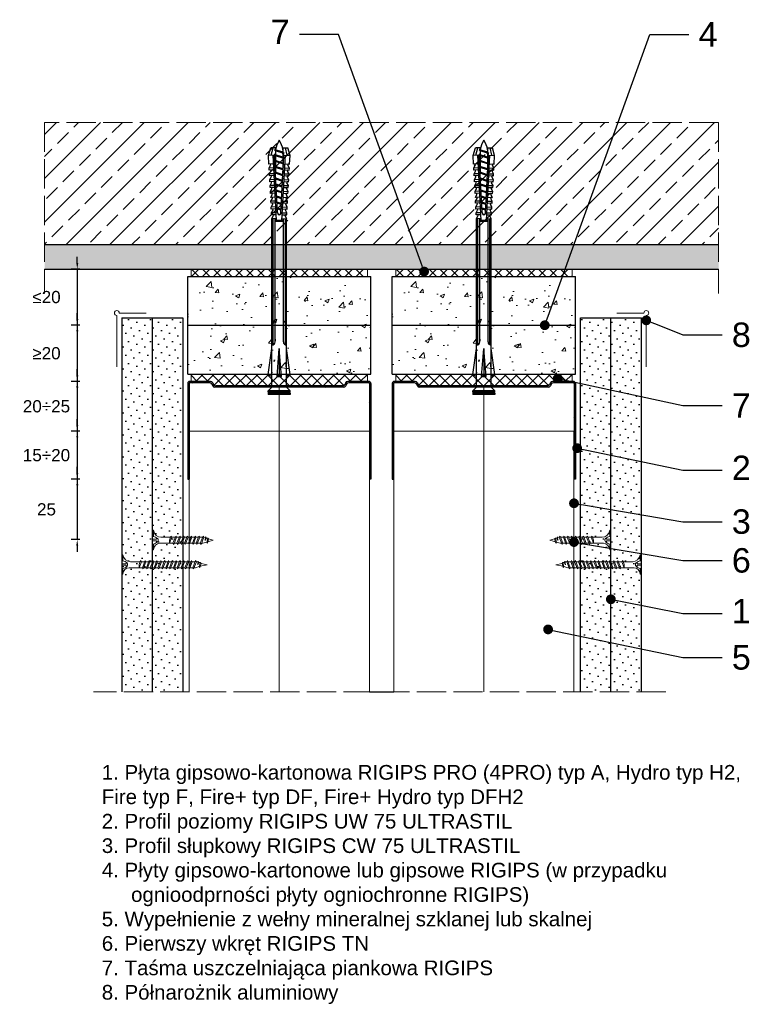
# Model space of a CAD drawing. Header units: millimetres. Extents: x 2139 to 3389, y 705 to 1108.
# Tile 2 of 3: x 2575 to 2874, y 705 to 1108. Entities that reach past the tile are written whole.
import ezdxf
from ezdxf import colors
from ezdxf.entities.mleader import LeaderData, LeaderLine
from ezdxf.math import Vec2, Vec3

# ---------------------------------------------------------------- set-up
doc = ezdxf.new("R2010")
doc.units = ezdxf.units.MM
doc.linetypes.add('ACAD_ISO02W100', pattern=[15, 12, -3])
for name, color, linetype, lineweight in [('_ISOVER WELNA', 7, 'BATTING', 9), ('_RIGIPS AKCESORIA', 7, 'Continuous', 18), ('_RIGIPS G-K', 7, 'Continuous', 25), ('_RIGIPS PROFIL', 7, 'Continuous', 18), ('KRESKOWANIE', 7, 'Continuous', 9), ('OPISY', 7, 'Continuous', 9), ('PRZERYWANA', 7, 'ACAD_ISO02W100', 9), ('WYMIARY', 7, 'Continuous', 25)]:
    doc.layers.add(name, color=color, linetype=linetype, lineweight=lineweight)
doc.styles.get("Standard").update_dxf_attribs({"font": 'arial.ttf'})
doc.linetypes.add('BATTING', pattern='A,0.00254,-2.54,[134,ltypeshp.shx,S=2.54,R=0,X=-2.54,Y=0],-5.08,[134,ltypeshp.shx,S=2.54,R=180,X=2.54,Y=0],-2.54', length=10.16254)
doc.dimstyles.new('ISO-25', dxfattribs={"dimtxt": 5, "dimasz": 2.5, "dimexe": 2.5, "dimexo": 0.625, "dimtad": 1, "dimtxsty": 'Standard', "dimcen": 2.5, "dimadec": 0, "dimazin": 0, "dimtfac": 1, "dimtmove": 0, "dimatfit": 3, "dimfxl": 1, "dimfxlon": 1, "dimarcsym": 0})
pattern_1 = [(225, (76.882, -26), (1.122532, -3.367596), [0, -3.175])]
pattern_2 = [(225, (163.682, -26), (1.122532, -3.367596), [0, -3.175])]
pattern_3 = [(50, (78.382, 0), (18.21847, -1.59391), [1.905, -20.955]), (355, (78.382, 0), (-3.52434, 19.10568), [1.524, -16.76406]), (100.45144, (79.9, -0.133), (14.69412, 17.51178), [1.619, -17.80902]), (46.1842, (78.382, 5.08), (27.1079, -4.20423), [2.8575, -31.4325]), (96.6356, (80.64, 4.73), (23.74041, 24.74261), [2.4285, -26.71356]), (351.1842, (78.382, 5.08), (23.7404, 24.7426), [2.286, -25.14597]), (21, (80.922, 3.81), (15.16144, -10.22652), [1.905, -20.955]), (326, (80.922, 3.81), (6.1802, 18.4188), [1.524, -16.764]), (71.45144, (82.186, 2.958), (21.34164, 8.19228), [1.619, -17.80899]), (37.5, (78.382, 0), (0.30886, 8.455504), [0, -16.5608, 0, -17.018, 0, -16.8275]), (7.5, (78.382, 0), (6.681966, 10.018057), [0, -9.7028, 0, -16.1798, 0, -6.4135]), (327.5, (72.718, 0), (13.55906, -0.572874), [0, -6.35, 0, -19.812, 0, -26.289]), (317.5, (70.178, 0), (14.81292, 2.54265), [0, -8.255, 0, -13.1572, 0, -18.669])]
pattern_4 = [(50, (162.182, 0), (18.21847, -1.59391), [1.905, -20.955]), (355, (162.182, 0), (-3.52434, 19.10568), [1.524, -16.76406]), (100.45144, (163.7, -0.133), (14.69412, 17.51178), [1.619, -17.80902]), (46.1842, (162.182, 5.08), (27.1079, -4.20423), [2.8575, -31.4325]), (96.6356, (164.44, 4.73), (23.74041, 24.74261), [2.4285, -26.71356]), (351.1842, (162.182, 5.08), (23.7404, 24.7426), [2.286, -25.14597]), (21, (164.722, 3.81), (15.16144, -10.22652), [1.905, -20.955]), (326, (164.722, 3.81), (6.1802, 18.4188), [1.524, -16.764]), (71.45144, (165.986, 2.958), (21.34164, 8.19228), [1.619, -17.80899]), (37.5, (162.182, 0), (0.30886, 8.455504), [0, -16.5608, 0, -17.018, 0, -16.8275]), (7.5, (162.182, 0), (6.681966, 10.018057), [0, -9.7028, 0, -16.1798, 0, -6.4135]), (327.5, (156.518, 0), (13.55906, -0.572874), [0, -6.35, 0, -19.812, 0, -26.289]), (317.5, (153.978, 0), (14.81292, 2.54265), [0, -8.255, 0, -13.1572, 0, -18.669])]

# ---------------------------------------------------------------- blocks, each defined once
blk = doc.blocks.new('UW 75 ULTRASTIL')
h = blk.add_hatch()
h.set_pattern_fill('ANSI31', color=256, scale=0.5, style=0)
h.paths.add_polyline_path([(-11.93, 0.56), (-11.6, 1.24, -0.286951), (-10.7, 1.8), (10.18, 1.8), (41.3, 1.8, -0.286951), (42.2, 1.24), (42.53, 0.56, 0.286951), (43.43, 0), (52, 0, 0.414214), (52.8, 0.8), (52.8, 40), (52.25, 40), (52.25, 0.8, -0.414214), (52, 0.55), (43.77, 0.55, -0.286951), (42.87, 1.11), (42.54, 1.79, 0.286951), (41.64, 2.35), (-11.04, 2.35, 0.286951), (-11.94, 1.79), (-12.27, 1.11, -0.286951), (-13.17, 0.55), (-21.4, 0.55, -0.414214), (-21.65, 0.8), (-21.65, 40), (-22.2, 40), (-22.2, 0.8, 0.414214), (-21.4, 0), (-12.83, 0, 0.286951)])
for p, q in [((-22.2, 0.8), (-22.2, 40)), ((-22.2, 40), (-21.65, 40)), ((-21.65, 0.8), (-21.65, 40)), ((52.25, 0.8), (52.25, 40)), ((52.8, 40), (52.25, 40)), ((52.8, 0.8), (52.8, 40)), ((-21.4, 0.55), (-13.17, 0.55)), ((-21.4, 0), (-12.83, 0)), ((-12.27, 1.11), (-11.94, 1.79)), ((-11.93, 0.56), (-11.6, 1.24)), ((-11.04, 2.35), (41.64, 2.35)), ((-10.7, 1.8), (41.3, 1.8)), ((42.53, 0.56), (42.2, 1.24)), ((42.87, 1.11), (42.54, 1.79)), ((43.43, 0), (52, 0)), ((43.77, 0.55), (52, 0.55))]:
    blk.add_line(p, q)
for centre, radius, start, end in [((-21.4, 0.8), 0.8, 180, 270), ((-21.4, 0.8), 0.25, 180, 270), ((-13.17, 1.55), 1, 270, 334.0435), ((-12.83, 1), 1, 270, 334.0435), ((-11.04, 1.35), 1, 90, 154.0435), ((-10.7, 0.8), 1, 90, 154.0435), ((41.3, 0.8), 1, 25.9565, 90), ((41.64, 1.35), 1, 25.9565, 90), ((43.43, 1), 1, 205.9565, 270), ((43.77, 1.55), 1, 205.9565, 270), ((52, 0.8), 0.8, 270, 0), ((52, 0.8), 0.25, 270, 0)]:
    blk.add_arc(centre, radius, start, end)
blk = doc.blocks.new('TN 25')
at = {"layer": '_RIGIPS AKCESORIA'}
for p, q in [((0, -0.84), (0, 7.16)), ((0, 7.16), (0.46, 7.16)), ((0.46, 4.78), (0, 4.78)), ((0.46, 7.16), (0.46, 4.78)), ((1.77, 3.5), (1.77, 4.2)), ((3.02, 4.46), (8.47, 4.46)), ((7.12, 4.46), (7.12, 3.18)), ((8.03, 2.01), (7.12, 4.46)), ((8.47, 4.46), (8.79, 5)), ((9.61, 1.51), (8.47, 4.46)), ((8.79, 5), (9.93, 2.01)), ((9, 4.46), (10.1, 4.46)), ((10.1, 4.46), (10.41, 5)), ((11.23, 1.51), (10.1, 4.46)), ((10.41, 5), (11.56, 2.01)), ((10.62, 4.46), (11.67, 4.46)), ((11.67, 4.46), (11.99, 5)), ((12.81, 1.51), (11.67, 4.46)), ((11.99, 5), (13.14, 2.01)), ((12.2, 4.46), (13.21, 4.46)), ((13.21, 4.46), (13.52, 5)), ((14.34, 1.51), (13.21, 4.46)), ((13.52, 5), (14.67, 2.01)), ((13.73, 4.46), (14.8, 4.46)), ((14.8, 4.46), (15.12, 5)), ((15.94, 1.51), (14.8, 4.46)), ((15.12, 5), (16.26, 2.01)), ((15.33, 4.46), (16.42, 4.46)), ((16.42, 4.46), (16.73, 5)), ((17.55, 1.51), (16.42, 4.46)), ((16.73, 5), (17.88, 2.01)), ((16.94, 4.46), (17.99, 4.46)), ((17.99, 4.46), (18.31, 5)), ((19.13, 1.51), (17.99, 4.46)), ((18.31, 5), (19.45, 2.01)), ((18.52, 4.46), (19.68, 4.46)), ((19.68, 4.46), (20, 5)), ((20.82, 1.51), (19.68, 4.46)), ((20, 5), (21.14, 2.01)), ((20.21, 4.46), (20.7, 4.46)), ((20.7, 4.46), (22.28, 3.98)), ((22.28, 3.98), (22.56, 4.37)), ((22.56, 4.37), (23.03, 2.71)), ((0, 3.5), (1.77, 3.5)), ((0, 2.83), (1.77, 2.83)), ((0.46, 1.64), (0, 1.64)), ((0.46, -0.84), (0.46, 1.64)), ((1.77, 2.83), (1.77, 2.18)), ((7.49, 2.01), (3.55, 2.01)), ((7.12, 3.18), (7.65, 1.53)), ((7.65, 1.53), (8.03, 2.01)), ((9.41, 2.01), (8.03, 2.01)), ((9.93, 2.01), (9.61, 1.51)), ((11.04, 2.01), (9.93, 2.01)), ((11.56, 2.01), (11.23, 1.51)), ((12.61, 2.01), (11.56, 2.01)), ((13.14, 2.01), (12.81, 1.51)), ((14.15, 2.01), (13.14, 2.01)), ((14.67, 2.01), (14.34, 1.51)), ((15.74, 2.01), (14.67, 2.01)), ((16.26, 2.01), (15.94, 1.51)), ((17.36, 2.01), (16.26, 2.01)), ((17.88, 2.01), (17.55, 1.51)), ((18.93, 2.01), (17.88, 2.01)), ((19.45, 2.01), (19.13, 1.51)), ((19.45, 2.01), (20.62, 2.01)), ((21.14, 2.01), (20.82, 1.51)), ((21.14, 2.01), (21.81, 2.12)), ((21.85, 1.83), (21.67, 3.28)), ((21.67, 3.28), (22.14, 2.4)), ((22.14, 2.4), (21.85, 1.83)), ((22.7, 2.36), (22.14, 2.4)), ((22.7, 2.36), (22.28, 3.98)), ((23.03, 2.71), (22.7, 2.36)), ((22.71, 3.85), (25, 3.24)), ((25, 3.24), (23.03, 2.71)), ((0, -0.84), (0.46, -0.84))]:
    blk.add_line(p, q, dxfattribs=at)
for centre, major_axis, ratio, start_param, end_param in [((3.09, 7.67), (0.17, 3.2), 0.826134, 1.773653, 3.180586), ((-0.04, 0.9), (0, 3.93), 0.848176, -0.720942, -0.151112), ((3.37, -1.57), (0.28, 3.57), 0.832181, 0.035984, 1.430787), ((-2.73, 15.91), (0, 14.76), 0.848176, 3.399396, 3.475072), ((0.59, 4.62), (0, 2.81), 0.848176, 3.475072, 3.862535), ((1.66, 3.18), (0, 0.895), 0.848176, -1.552777, -0.720942), ((1.66, 3.18), (0, 0.895), 0.848176, 3.862535, 4.730408)]:
    blk.add_ellipse(centre, major_axis=major_axis, ratio=ratio, start_param=start_param, end_param=end_param, dxfattribs=at)
blk = doc.blocks.new('TN 35')
at = {"layer": '_RIGIPS AKCESORIA'}
for p, q in [((0, -0.84), (0, 7.16)), ((0, 7.16), (0.46, 7.16)), ((0.46, 4.78), (0, 4.78)), ((0.46, 7.16), (0.46, 4.78)), ((1.77, 3.5), (1.77, 4.2)), ((3.02, 4.46), (8.47, 4.46)), ((7.12, 4.46), (7.12, 3.18)), ((8.03, 2.01), (7.12, 4.46)), ((8.47, 4.46), (8.79, 5)), ((9.61, 1.51), (8.47, 4.46)), ((8.79, 5), (9.93, 2.01)), ((9, 4.46), (10.1, 4.46)), ((10.1, 4.46), (10.41, 5)), ((11.23, 1.51), (10.1, 4.46)), ((10.41, 5), (11.56, 2.01)), ((10.62, 4.46), (11.67, 4.46)), ((11.67, 4.46), (11.99, 5)), ((12.81, 1.51), (11.67, 4.46)), ((11.99, 5), (13.14, 2.01)), ((12.2, 4.46), (13.21, 4.46)), ((13.21, 4.46), (13.52, 5)), ((14.34, 1.51), (13.21, 4.46)), ((13.52, 5), (14.67, 2.01)), ((13.73, 4.46), (14.8, 4.46)), ((14.8, 4.46), (15.12, 5)), ((15.94, 1.51), (14.8, 4.46)), ((15.12, 5), (16.26, 2.01)), ((15.33, 4.46), (16.42, 4.46)), ((16.42, 4.46), (16.73, 5)), ((17.55, 1.51), (16.42, 4.46)), ((16.73, 5), (17.88, 2.01)), ((16.94, 4.46), (17.99, 4.46)), ((17.99, 4.46), (18.31, 5)), ((19.13, 1.51), (17.99, 4.46)), ((18.31, 5), (19.45, 2.01)), ((18.52, 4.46), (19.57, 4.46)), ((19.57, 4.46), (19.88, 5)), ((20.7, 1.51), (19.57, 4.46)), ((19.88, 5), (21.03, 2.01)), ((20.09, 4.46), (21.14, 4.46)), ((21.14, 4.46), (21.46, 5)), ((22.28, 1.51), (21.14, 4.46)), ((21.46, 5), (22.6, 2.01)), ((21.67, 4.46), (22.72, 4.46)), ((22.72, 4.46), (23.03, 5)), ((23.85, 1.51), (22.72, 4.46)), ((23.03, 5), (24.18, 2.01)), ((23.24, 4.46), (24.29, 4.46)), ((24.29, 4.46), (24.61, 5)), ((25.43, 1.51), (24.29, 4.46)), ((24.61, 5), (25.75, 2.01)), ((24.81, 4.46), (25.87, 4.46)), ((25.87, 4.46), (26.18, 5)), ((27, 1.51), (25.87, 4.46)), ((26.18, 5), (27.33, 2.01)), ((26.39, 4.46), (27.44, 4.46)), ((27.44, 4.46), (27.76, 5)), ((28.58, 1.51), (27.44, 4.46)), ((27.76, 5), (28.9, 2.01)), ((27.96, 4.46), (29.13, 4.46)), ((29.13, 4.46), (29.45, 5)), ((30.27, 1.51), (29.13, 4.46)), ((29.45, 5), (30.59, 2.01)), ((29.65, 4.46), (30.15, 4.46)), ((30.15, 4.46), (31.73, 3.98)), ((31.73, 3.98), (32.01, 4.37)), ((32.01, 4.37), (32.48, 2.71)), ((0, 3.5), (1.77, 3.5)), ((0, 2.83), (1.77, 2.83)), ((0.46, 1.64), (0, 1.64)), ((0.46, -0.84), (0.46, 1.64)), ((1.77, 2.83), (1.77, 2.18)), ((7.49, 2.01), (3.55, 2.01)), ((7.12, 3.18), (7.65, 1.53)), ((7.65, 1.53), (8.03, 2.01)), ((9.41, 2.01), (8.03, 2.01)), ((9.93, 2.01), (9.61, 1.51)), ((11.04, 2.01), (9.93, 2.01)), ((11.56, 2.01), (11.23, 1.51)), ((12.61, 2.01), (11.56, 2.01)), ((13.14, 2.01), (12.81, 1.51)), ((14.15, 2.01), (13.14, 2.01)), ((14.67, 2.01), (14.34, 1.51)), ((15.74, 2.01), (14.67, 2.01)), ((16.26, 2.01), (15.94, 1.51)), ((17.36, 2.01), (16.26, 2.01)), ((17.88, 2.01), (17.55, 1.51)), ((18.93, 2.01), (17.84, 2.01)), ((19.45, 2.01), (19.13, 1.51)), ((20.51, 2.01), (19.41, 2.01)), ((21.03, 2.01), (20.7, 1.51)), ((22.08, 2.01), (20.99, 2.01)), ((22.6, 2.01), (22.28, 1.51)), ((23.66, 2.01), (22.56, 2.01)), ((24.18, 2.01), (23.85, 1.51)), ((25.23, 2.01), (24.14, 2.01)), ((25.75, 2.01), (25.43, 1.51)), ((26.81, 2.01), (25.71, 2.01)), ((27.33, 2.01), (27, 1.51)), ((28.38, 2.01), (27.33, 2.01)), ((28.9, 2.01), (28.58, 1.51)), ((28.9, 2.01), (30.07, 2.01)), ((30.59, 2.01), (30.27, 1.51)), ((30.59, 2.01), (31.26, 2.12)), ((31.3, 1.83), (31.12, 3.28)), ((31.12, 3.28), (31.59, 2.4)), ((31.59, 2.4), (31.3, 1.83)), ((32.15, 2.36), (31.59, 2.4)), ((32.15, 2.36), (31.73, 3.98)), ((32.48, 2.71), (32.15, 2.36)), ((32.16, 3.85), (35, 3.24)), ((35, 3.24), (32.48, 2.71)), ((0, -0.84), (0.46, -0.84))]:
    blk.add_line(p, q, dxfattribs=at)
for centre, major_axis, ratio, start_param, end_param in [((3.09, 7.67), (0.17, 3.2), 0.826134, 1.773653, 3.180586), ((-0.04, 0.9), (0, 3.93), 0.848176, -0.720942, -0.151112), ((3.37, -1.57), (0.28, 3.57), 0.832181, 0.035984, 1.430787), ((-2.73, 15.91), (0, 14.76), 0.848176, 3.399396, 3.475072), ((0.59, 4.62), (0, 2.81), 0.848176, 3.475072, 3.862535), ((1.66, 3.18), (0, 0.895), 0.848176, -1.552777, -0.720942), ((1.66, 3.18), (0, 0.895), 0.848176, 3.862535, 4.730408)]:
    blk.add_ellipse(centre, major_axis=major_axis, ratio=ratio, start_param=start_param, end_param=end_param, dxfattribs=at)
blk = doc.blocks.new('kolek rozprezny komplet 100')
for p, q in [((350.66, 165.93), (350.76, 167.83)), ((353.15, 165.8), (350.66, 165.93)), ((353.75, 167.67), (350.71, 166.88)), ((353.81, 168.77), (350.76, 167.83)), ((351.53, 165.88), (352.53, 165.88)), ((352.53, 165.88), (351.53, 162.88)), ((352.53, 165.88), (351.93, 162.88)), ((352.93, 165.88), (351.93, 162.88)), ((352.53, 165.88), (352.9, 166.38)), ((352.93, 165.88), (352.9, 166.38)), ((352.93, 165.88), (354.53, 165.88)), ((354.53, 165.88), (353.53, 162.88)), ((353.68, 166.27), (353.81, 168.77)), ((377.24, 165.04), (353.68, 166.27)), ((380.47, 165.47), (353.71, 166.87)), ((357.41, 168.58), (353.81, 168.77)), ((354.53, 165.88), (353.93, 162.88)), ((354.93, 165.88), (353.93, 162.88)), ((354.53, 165.88), (354.78, 166.21)), ((354.93, 165.88), (354.91, 166.21)), ((354.93, 165.88), (356.93, 165.88)), ((356.93, 165.88), (355.93, 162.88)), ((356.93, 165.88), (356.33, 162.88)), ((357.33, 165.88), (356.33, 162.88)), ((356.93, 165.88), (357.09, 166.09)), ((357.31, 166.68), (357.41, 168.58)), ((357.33, 165.88), (357.32, 166.08)), ((357.33, 165.88), (359.33, 165.88)), ((357.67, 166.06), (357.71, 166.66)), ((359, 168.5), (357.82, 167.89)), ((359.33, 165.88), (358.33, 162.88)), ((358.47, 166.02), (358.5, 166.62)), ((359.33, 165.88), (358.73, 162.88)), ((359.73, 165.88), (358.73, 162.88)), ((358.9, 166.6), (359, 168.5)), ((359.8, 168.45), (359, 168.5)), ((359.33, 165.88), (359.4, 165.97)), ((359.7, 166.56), (359.8, 168.45)), ((359.73, 165.88), (359.73, 165.95)), ((359.73, 165.88), (361.24, 165.88)), ((360.07, 165.94), (360.1, 166.54)), ((361.4, 168.37), (360.22, 167.77)), ((361.72, 165.85), (360.73, 162.88)), ((360.87, 165.89), (360.9, 166.49)), ((361.73, 165.85), (361.13, 162.88)), ((362.12, 165.83), (361.13, 162.88)), ((361.3, 166.47), (361.4, 168.37)), ((362.2, 168.33), (361.4, 168.37)), ((362.1, 166.43), (362.2, 168.33)), ((362.47, 165.81), (362.5, 166.41)), ((363.8, 168.24), (362.61, 167.64)), ((364.08, 165.73), (363.17, 162.98)), ((363.27, 165.77), (363.3, 166.37)), ((364.1, 165.73), (363.56, 163)), ((364.48, 165.71), (363.57, 163)), ((363.7, 166.35), (363.8, 168.24)), ((364.6, 168.2), (363.8, 168.24)), ((364.5, 166.31), (364.6, 168.2)), ((364.86, 165.69), (364.9, 166.28)), ((366.19, 168.12), (365.01, 167.52)), ((366.44, 165.6), (365.61, 163.1)), ((365.66, 165.64), (365.69, 166.24)), ((366.48, 165.6), (365.98, 163.12)), ((366.84, 165.58), (366.02, 163.13)), ((366.09, 166.22), (366.19, 168.12)), ((366.99, 168.08), (366.19, 168.12)), ((366.89, 166.18), (366.99, 168.08)), ((367.26, 165.56), (367.29, 166.16)), ((368.59, 167.99), (367.41, 167.39)), ((368.8, 165.48), (368.05, 163.23)), ((368.06, 165.52), (368.09, 166.12)), ((368.85, 165.48), (368.41, 163.25)), ((369.19, 165.46), (368.46, 163.25)), ((368.49, 166.1), (368.59, 167.99)), ((369.39, 167.95), (368.59, 167.99)), ((369.29, 166.05), (369.39, 167.95)), ((369.66, 165.43), (369.69, 166.03)), ((370.99, 167.87), (369.8, 167.26)), ((370.46, 165.39), (370.49, 165.99)), ((371.16, 165.36), (370.49, 163.36)), ((371.23, 165.35), (370.83, 163.38)), ((370.89, 165.97), (370.99, 167.87)), ((371.55, 165.33), (370.9, 163.38)), ((372.59, 167.78), (371.4, 167.18)), ((372.05, 165.31), (372.09, 165.91)), ((372.49, 165.89), (372.59, 167.78)), ((373.38, 167.74), (372.59, 167.78)), ((372.85, 165.27), (372.89, 165.87)), ((373.52, 165.23), (372.94, 163.49)), ((373.6, 165.23), (373.26, 163.51)), ((373.28, 165.84), (373.38, 167.74)), ((373.91, 165.21), (373.34, 163.51)), ((374.98, 167.66), (373.8, 167.06)), ((374.45, 165.18), (374.48, 165.78)), ((374.88, 165.76), (374.98, 167.66)), ((375.78, 167.62), (374.98, 167.66)), ((375.25, 165.14), (375.28, 165.74)), ((375.68, 165.72), (375.78, 167.62)), ((377.38, 167.53), (376.2, 166.93)), ((377.28, 165.64), (377.38, 167.53)), ((378.18, 167.49), (377.38, 167.53)), ((378.08, 165.59), (378.18, 167.49)), ((379.78, 167.41), (378.59, 166.8)), ((379.68, 165.51), (379.78, 167.41)), ((430.17, 166.07), (379.71, 166.07)), ((431.37, 166.87), (379.75, 166.87)), ((448.67, 167.37), (379.77, 167.37)), ((380.47, 166.07), (380.47, 162.67)), ((380.67, 166.07), (380.67, 162.67)), ((380.87, 166.07), (380.87, 162.67)), ((443.47, 168.87), (432.8, 167.37)), ((444.34, 165.28), (432.8, 164.37)), ((443.47, 167.37), (443.47, 168.87)), ((443.47, 168.87), (444.34, 167.37)), ((444.34, 165.28), (443.47, 164.37)), ((444.34, 163.45), (444.34, 165.28)), ((450.17, 168.87), (448.67, 167.37)), ((448.67, 167.37), (448.67, 161.37)), ((450.17, 168.87), (450.17, 159.87)), ((450.67, 168.87), (450.17, 168.87)), ((450.67, 168.87), (450.67, 159.87)), ((450.67, 168.27), (451.17, 168.87)), ((451.17, 168.87), (451.67, 168.87)), ((451.17, 168.87), (451.17, 159.87)), ((451.67, 168.87), (451.67, 159.87)), ((353.15, 162.94), (350.66, 162.81)), ((350.66, 162.81), (350.76, 160.91)), ((353.75, 161.07), (350.71, 161.86)), ((351.53, 162.88), (351.57, 162.38)), ((351.57, 162.38), (351.93, 162.88)), ((351.93, 162.88), (353.53, 162.88)), ((353.53, 162.88), (353.56, 162.47)), ((353.64, 162.48), (353.93, 162.88)), ((377.24, 163.7), (353.68, 162.46)), ((353.68, 162.46), (353.81, 159.97)), ((380.47, 163.27), (353.71, 161.87)), ((353.93, 162.88), (355.93, 162.88)), ((355.93, 162.88), (355.95, 162.6)), ((356.14, 162.61), (356.33, 162.88)), ((356.33, 162.88), (358.33, 162.88)), ((357.31, 162.05), (357.41, 160.16)), ((357.67, 162.67), (357.71, 162.07)), ((358.33, 162.88), (358.34, 162.72)), ((358.47, 162.72), (358.5, 162.12)), ((358.63, 162.74), (358.73, 162.88)), ((358.73, 162.88), (360.73, 162.88)), ((358.9, 162.14), (359, 160.24)), ((359.7, 162.18), (359.8, 160.28)), ((360.07, 162.8), (360.1, 162.2)), ((360.73, 162.88), (360.73, 162.85)), ((360.87, 162.84), (360.9, 162.24)), ((361.13, 162.88), (361.24, 162.88)), ((361.13, 162.87), (361.13, 162.88)), ((361.3, 162.26), (361.4, 160.37)), ((362.1, 162.3), (362.2, 160.41)), ((362.47, 162.93), (362.5, 162.33)), ((363.27, 162.97), (363.3, 162.37)), ((363.7, 162.39), (363.8, 160.49)), ((364.5, 162.43), (364.6, 160.53)), ((364.86, 163.05), (364.9, 162.45)), ((366.19, 160.62), (365.01, 161.22)), ((365.66, 163.09), (365.69, 162.49)), ((366.09, 162.51), (366.19, 160.62)), ((366.89, 162.56), (366.99, 160.66)), ((367.26, 163.18), (367.29, 162.58)), ((368.59, 160.74), (367.41, 161.35)), ((368.06, 163.22), (368.09, 162.62)), ((368.49, 162.64), (368.59, 160.74)), ((369.29, 162.68), (369.39, 160.78)), ((369.66, 163.3), (369.69, 162.7)), ((370.99, 160.87), (369.8, 161.47)), ((370.46, 163.34), (370.49, 162.74)), ((370.89, 162.77), (370.99, 160.87)), ((372.59, 160.95), (371.4, 161.55)), ((372.05, 163.43), (372.09, 162.83)), ((372.49, 162.85), (372.59, 160.95)), ((372.85, 163.47), (372.89, 162.87)), ((373.28, 162.89), (373.38, 160.99)), ((374.98, 161.08), (373.8, 161.68)), ((374.45, 163.55), (374.48, 162.95)), ((374.88, 162.97), (374.98, 161.08)), ((375.25, 163.59), (375.28, 163)), ((375.88, 165.11), (375.38, 163.62)), ((375.98, 165.1), (375.68, 163.63)), ((375.68, 163.02), (375.78, 161.12)), ((376.27, 165.09), (375.79, 163.64)), ((377.38, 161.2), (376.2, 161.81)), ((377.28, 163.1), (377.38, 161.2)), ((378.18, 161.24), (377.38, 161.2)), ((378.08, 164.5), (377.86, 163.87)), ((378.08, 163.14), (378.18, 161.24)), ((379.78, 161.33), (378.59, 161.93)), ((379.68, 163.23), (379.78, 161.33)), ((430.17, 162.67), (379.71, 162.67)), ((431.37, 161.87), (379.75, 161.87)), ((448.67, 161.37), (379.77, 161.37)), ((432.8, 164.37), (443.47, 164.37)), ((444.34, 163.45), (432.8, 164.37)), ((443.47, 159.87), (432.8, 161.37)), ((444.34, 163.45), (443.47, 164.37)), ((443.47, 161.37), (443.47, 159.87)), ((443.47, 159.87), (444.34, 161.37)), ((450.17, 159.87), (448.67, 161.37)), ((353.81, 159.97), (350.76, 160.91)), ((357.41, 160.16), (353.81, 159.97)), ((359, 160.24), (357.82, 160.84)), ((359.8, 160.28), (359, 160.24)), ((361.4, 160.37), (360.22, 160.97)), ((362.2, 160.41), (361.4, 160.37)), ((363.8, 160.49), (362.61, 161.09)), ((364.6, 160.53), (363.8, 160.49)), ((366.99, 160.66), (366.19, 160.62)), ((369.39, 160.78), (368.59, 160.74)), ((373.38, 160.99), (372.59, 160.95)), ((375.78, 161.12), (374.98, 161.08)), ((450.67, 159.87), (450.17, 159.87)), ((450.67, 160.47), (451.17, 159.87)), ((451.17, 159.87), (451.67, 159.87))]:
    blk.add_line(p, q)
for centre, radius, start, end in [((353.27, 155.16), 10.85, 99.2038, 121.9083), ((353.65, 165.77), 0.5, 87, 177), ((357.68, 168.16), 0.3, 177, 297), ((360.08, 168.03), 0.3, 177, 297), ((362.48, 167.91), 0.3, 177, 297), ((364.87, 167.78), 0.3, 177, 297), ((367.27, 167.66), 0.3, 177, 297), ((369.67, 167.53), 0.3, 177, 297), ((371.27, 167.45), 0.3, 177, 297), ((373.66, 167.32), 0.3, 177, 297), ((376.06, 167.2), 0.3, 177, 297), ((378.46, 167.07), 0.3, 177, 297), ((422.67, 165.87), 1, 90, 168.463), ((430.17, 167.37), 1.3, 270, 0), ((353.27, 173.59), 10.85, 238.0917, 260.7962), ((353.65, 162.96), 0.5, 183, 273), ((364.87, 160.95), 0.3, 63, 183), ((367.27, 161.08), 0.3, 63, 183), ((369.67, 161.2), 0.3, 63, 183), ((371.27, 161.29), 0.3, 63, 183), ((373.66, 161.41), 0.3, 63, 183), ((376.06, 161.54), 0.3, 63, 183), ((377.41, 164.38), 0.682, 255.8604, 104.1386), ((378.46, 161.66), 0.3, 63, 183), ((422.67, 162.87), 1, 191.537, 270), ((430.17, 161.37), 1.3, 0, 90), ((357.68, 160.58), 0.3, 63, 183), ((360.08, 160.7), 0.3, 63, 183), ((362.48, 160.83), 0.3, 63, 183)]:
    blk.add_arc(centre, radius, start, end)
blk = doc.blocks.new('polnaroznik')
at = {"layer": '_RIGIPS AKCESORIA'}
for p, q in [((429.5, 44.15), (429.5, 55.15)), ((430.5, 56.15), (451.5, 56.15))]:
    blk.add_line(p, q, dxfattribs=at)
blk.add_arc((429.5, 56.15), 1, 0, 270, dxfattribs=at)
blk = doc.blocks.new('_Dot')
at = {"color": 0, "linetype": 'ByBlock', "lineweight": -2}
blk.add_line((-0.5, 0), (-1, 0), dxfattribs=at)
at = {"color": 0, "linetype": 'ByBlock', "const_width": 0.5}
blk.add_lwpolyline([(-0.25, 0, 1), (0.25, 0, 1)], format="xyb", close=True, dxfattribs=at)
blk = doc.blocks.new('*D27')
at = {"layer": 'Defpoints', "color": 0, "transparency": 16777216}
for p in [(2644.86, 939.67), (2598.45, 920.07), (2644.26, 920.07)]:
    blk.add_point(p, dxfattribs=at)
at = {"layer": 'WYMIARY', "color": 0, "lineweight": -2, "transparency": 16777216}
for p, q in [((2598.45, 942.17), (2598.45, 944.67)), ((2599.45, 939.67), (2595.95, 939.67)), ((2598.45, 939.67), (2598.45, 920.07)), ((2599.45, 920.07), (2595.95, 920.07)), ((2598.45, 917.57), (2598.45, 915.07))]:
    blk.add_line(p, q, dxfattribs=at)
at = {"layer": 'WYMIARY', "color": 0, "transparency": 16777216}
for points in [[(2598.03, 942.17), (2598.87, 942.17), (2598.45, 939.67)], [(2598.03, 917.57), (2598.87, 917.57), (2598.45, 920.07)]]:
    blk.add_solid(points, dxfattribs=at)
at = {"layer": 'WYMIARY', "color": 0, "transparency": 16777216, "insert": (2585.84, 929.87), "char_height": 5, "attachment_point": 5}
blk.add_mtext('15÷20', dxfattribs=at)
blk = doc.blocks.new('*D28')
at = {"layer": 'Defpoints', "color": 0, "transparency": 16777216}
for p in [(2644.26, 920.07), (2598.43, 895.33), (2643.53, 895.33)]:
    blk.add_point(p, dxfattribs=at)
at = {"layer": 'WYMIARY', "color": 0, "lineweight": -2, "transparency": 16777216}
for p, q in [((2598.43, 922.57), (2598.43, 925.07)), ((2599.43, 920.07), (2595.93, 920.07)), ((2598.43, 920.07), (2598.43, 895.33)), ((2599.43, 895.33), (2595.93, 895.33)), ((2598.43, 892.83), (2598.43, 890.33))]:
    blk.add_line(p, q, dxfattribs=at)
at = {"layer": 'WYMIARY', "color": 0, "transparency": 16777216}
for points in [[(2598.02, 922.57), (2598.85, 922.57), (2598.43, 920.07)], [(2598.02, 892.83), (2598.85, 892.83), (2598.43, 895.33)]]:
    blk.add_solid(points, dxfattribs=at)
at = {"layer": 'WYMIARY', "color": 0, "transparency": 16777216, "insert": (2585.83, 907.7), "char_height": 5, "attachment_point": 5}
blk.add_mtext('25', dxfattribs=at)
blk = doc.blocks.new('*D29')
at = {"layer": 'Defpoints', "color": 0, "transparency": 16777216}
for p in [(2644.86, 960.07), (2598.45, 939.67), (2644.26, 939.67)]:
    blk.add_point(p, dxfattribs=at)
at = {"layer": 'WYMIARY', "color": 0, "lineweight": -2, "transparency": 16777216}
for p, q in [((2598.45, 962.57), (2598.45, 965.07)), ((2599.45, 960.07), (2595.95, 960.07)), ((2598.45, 960.07), (2598.45, 939.67)), ((2599.45, 939.67), (2595.95, 939.67)), ((2598.45, 937.17), (2598.45, 934.67))]:
    blk.add_line(p, q, dxfattribs=at)
at = {"layer": 'WYMIARY', "color": 0, "transparency": 16777216}
for points in [[(2598.03, 962.57), (2598.87, 962.57), (2598.45, 960.07)], [(2598.03, 937.17), (2598.87, 937.17), (2598.45, 939.67)]]:
    blk.add_solid(points, dxfattribs=at)
at = {"layer": 'WYMIARY', "color": 0, "transparency": 16777216, "insert": (2585.84, 949.87), "char_height": 5, "attachment_point": 5}
blk.add_mtext('20÷25', dxfattribs=at)
blk = doc.blocks.new('*D30')
at = {"layer": 'Defpoints', "color": 0, "transparency": 16777216}
for p in [(2642.26, 983.07), (2598.45, 960.07), (2645.66, 960.07)]:
    blk.add_point(p, dxfattribs=at)
at = {"layer": 'WYMIARY', "color": 0, "lineweight": -2, "transparency": 16777216}
for p, q in [((2598.45, 985.57), (2598.45, 988.07)), ((2599.45, 983.07), (2595.95, 983.07)), ((2598.45, 983.07), (2598.45, 960.07)), ((2599.45, 960.07), (2595.95, 960.07)), ((2598.45, 957.57), (2598.45, 955.07))]:
    blk.add_line(p, q, dxfattribs=at)
at = {"layer": 'WYMIARY', "color": 0, "transparency": 16777216}
for points in [[(2598.03, 985.57), (2598.87, 985.57), (2598.45, 983.07)], [(2598.03, 957.57), (2598.87, 957.57), (2598.45, 960.07)]]:
    blk.add_solid(points, dxfattribs=at)
at = {"layer": 'WYMIARY', "color": 0, "transparency": 16777216, "insert": (2585.84, 971.57), "char_height": 5, "attachment_point": 5}
blk.add_mtext('≥20', dxfattribs=at)
blk = doc.blocks.new('*D31')
at = {"layer": 'Defpoints', "color": 0, "transparency": 16777216}
for p in [(2642.26, 1006.07), (2598.45, 983.07), (2644.26, 983.07)]:
    blk.add_point(p, dxfattribs=at)
at = {"layer": 'WYMIARY', "color": 0, "lineweight": -2, "transparency": 16777216}
for p, q in [((2598.45, 1008.57), (2598.45, 1011.07)), ((2599.45, 1006.07), (2595.95, 1006.07)), ((2598.45, 1006.07), (2598.45, 983.07)), ((2599.45, 983.07), (2595.95, 983.07)), ((2598.45, 980.57), (2598.45, 978.07))]:
    blk.add_line(p, q, dxfattribs=at)
at = {"layer": 'WYMIARY', "color": 0, "transparency": 16777216}
for points in [[(2598.03, 1008.57), (2598.87, 1008.57), (2598.45, 1006.07)], [(2598.03, 980.57), (2598.87, 980.57), (2598.45, 983.07)]]:
    blk.add_solid(points, dxfattribs=at)
at = {"layer": 'WYMIARY', "color": 0, "transparency": 16777216, "insert": (2585.84, 994.57), "char_height": 5, "attachment_point": 5}
blk.add_mtext('≤20', dxfattribs=at)

msp = doc.modelspace()

# ---------------------------------------------------------------- hatches: boundary and pattern name
at = {"layer": '_RIGIPS G-K'}
h = msp.add_hatch(dxfattribs=at)
h.set_pattern_fill('DOTS', color=256, scale=2, angle=225, style=0)
h.set_pattern_definition(pattern_1)
h.paths.add_polyline_path([(2616.657, 833.068), (2629.157, 833.068), (2629.157, 986.068), (2616.657, 986.068)])
h = msp.add_hatch(dxfattribs=at)
h.set_pattern_fill('DOTS', color=256, scale=2, angle=225, style=0)
h.set_pattern_definition(pattern_1)
h.paths.add_polyline_path([(2629.157, 833.068), (2641.657, 833.068), (2641.657, 986.068), (2629.157, 986.068)])
h = msp.add_hatch(dxfattribs=at)
h.set_pattern_fill('DOTS', color=256, scale=2, angle=225, style=0)
h.set_pattern_definition(pattern_2)
h.paths.add_polyline_path([(2804.457, 833.068), (2816.957, 833.068), (2816.957, 986.068), (2804.457, 986.068)])
h = msp.add_hatch(dxfattribs=at)
h.set_pattern_fill('DOTS', color=256, scale=2, angle=225, style=0)
h.set_pattern_definition(pattern_2)
h.paths.add_polyline_path([(2816.957, 833.068), (2829.457, 833.068), (2829.457, 986.068), (2816.957, 986.068)])
at = {"layer": 'KRESKOWANIE'}
h = msp.add_hatch(dxfattribs=at)
h.set_pattern_fill('ANSI33', color=256, scale=2, angle=180, style=0)
h.set_pattern_definition([(225, (446.282, 0), (8.980256, -8.980256), []), (225, (437.302, 1e-15), (8.980256, -8.980256), [6.35, -3.175])])
h.paths.add_polyline_path([(2861.057, 1066.068), (2585.057, 1066.068), (2585.057, 1016.068), (2861.057, 1016.068)])
h = msp.add_hatch(dxfattribs=at)
h.set_pattern_fill('AR-SAND', color=256, scale=0.1, style=0)
h.set_pattern_definition([(37.5, (120.282, -308.061), (-0.160003, 4.8941324), [0, -3.8608, 0, -4.318, 0, -4.1275]), (7.5, (120.282, -308.061), (4.495233, 7.168251), [0, -2.0828, 0, -3.4798, 0, -1.3335]), (327.5, (117.158, -308.061), (7.909924, 0.014372), [0, -1.27, 0, -4.572, 0, -5.969]), (317.5, (117.158, -308.061), (7.635565, 2.229293), [0, -0.635, 0, -2.9972, 0, -3.429])])
h.paths.add_polyline_path([(2861.057, 1016.068), (2585.057, 1016.068), (2585.057, 1006.068), (2861.057, 1006.068)])
h = msp.add_hatch(dxfattribs=at)
h.set_pattern_fill('ANSI37', color=256, angle=270, style=0)
h.set_pattern_definition([(315, (78.382, -311.061), (2.245064, 2.245064), []), (45, (78.382, -311.061), (-2.245064, 2.245064), [])])
h.paths.add_polyline_path([(2717.257, 1006.068), (2645.057, 1006.068), (2645.057, 1003.068), (2717.257, 1003.068)])
h = msp.add_hatch(dxfattribs=at)
h.set_pattern_fill('ANSI37', color=256, angle=270, style=0)
h.set_pattern_definition([(315, (162.182, -311.061), (2.245064, 2.245064), []), (45, (162.182, -311.061), (-2.245064, 2.245064), [])])
h.paths.add_polyline_path([(2801.057, 1006.068), (2728.857, 1006.068), (2728.857, 1003.068), (2801.057, 1003.068)])
h = msp.add_hatch(dxfattribs=at)
h.set_pattern_fill('AR-CONC', color=256, scale=0.1, style=0)
h.set_pattern_definition(pattern_3)
h.paths.add_polyline_path([(2718.657, 1003.068), (2643.657, 1003.068), (2643.657, 983.068), (2718.657, 983.068)])
h = msp.add_hatch(dxfattribs=at)
h.set_pattern_fill('AR-CONC', color=256, scale=0.1, style=0)
h.set_pattern_definition(pattern_4)
h.paths.add_polyline_path([(2802.457, 1003.068), (2727.457, 1003.068), (2727.457, 983.068), (2802.457, 983.068)])
h = msp.add_hatch(dxfattribs=at)
h.set_pattern_fill('AR-CONC', color=256, scale=0.1, style=0)
h.set_pattern_definition(pattern_3)
h.paths.add_polyline_path([(2718.657, 983.068), (2643.657, 983.068), (2643.657, 963.068), (2718.657, 963.068)])
h = msp.add_hatch(dxfattribs=at)
h.set_pattern_fill('AR-CONC', color=256, scale=0.1, style=0)
h.set_pattern_definition(pattern_4)
h.paths.add_polyline_path([(2802.457, 983.068), (2727.457, 983.068), (2727.457, 963.068), (2802.457, 963.068)])
h = msp.add_hatch(dxfattribs=at)
h.set_pattern_fill('ANSI37', color=256, angle=270, style=0)
h.set_pattern_definition([(315, (4631.932, 2397.1966), (2.245064, 2.245064), []), (45, (4631.932, 2397.1966), (-2.245064, 2.245064), [])])
h.paths.add_polyline_path([(2645.057, 960.068), (2653.032, 960.068, -0.2869508), (2653.931, 959.505), (2654.26, 958.83, 0.2869508), (2655.159, 958.268), (2707.155, 958.268, 0.2869508), (2708.055, 958.83), (2708.383, 959.505, -0.2869508), (2709.282, 960.068), (2717.257, 960.068), (2717.257, 963.068), (2645.057, 963.068)])
h = msp.add_hatch(dxfattribs=at)
h.set_pattern_fill('ANSI37', color=256, angle=270, style=0)
h.set_pattern_definition([(315, (4715.732, 2397.1966), (2.245064, 2.245064), []), (45, (4715.732, 2397.1966), (-2.245064, 2.245064), [])])
h.paths.add_polyline_path([(2728.857, 960.068), (2736.832, 960.068, -0.2869508), (2737.731, 959.505), (2738.06, 958.83, 0.2869508), (2738.959, 958.268), (2790.955, 958.268, 0.2869508), (2791.855, 958.83), (2792.183, 959.505, -0.2869508), (2793.082, 960.068), (2801.057, 960.068), (2801.057, 963.068), (2728.857, 963.068)])

# ---------------------------------------------------------------- linework, layer by layer
for p, q in [((2585.057, 1016.068), (2861.057, 1016.068)), ((2585.057, 1006.068), (2861.057, 1006.068))]:
    msp.add_line(p, q)
at = {"layer": '_ISOVER WELNA', "ltscale": 3.6}
for p, q in [((2681.157, 833.068), (2681.157, 957.718)), ((2764.957, 833.068), (2764.957, 957.718))]:
    msp.add_line(p, q, dxfattribs=at)
at = {"layer": '_RIGIPS G-K'}
for p, q in [((2643.657, 963.068), (2643.657, 1003.068)), ((2643.657, 1003.068), (2718.657, 1003.068)), ((2718.657, 963.068), (2718.657, 1003.068)), ((2727.457, 963.068), (2727.457, 1003.068)), ((2727.457, 1003.068), (2802.457, 1003.068)), ((2802.457, 963.068), (2802.457, 1003.068)), ((2616.657, 986.068), (2616.657, 833.068)), ((2616.657, 986.068), (2641.657, 986.068)), ((2629.157, 986.068), (2629.157, 833.068)), ((2641.657, 986.068), (2641.657, 833.068)), ((2804.457, 833.068), (2804.457, 986.068)), ((2804.457, 986.068), (2829.457, 986.068)), ((2816.957, 833.068), (2816.957, 986.068)), ((2829.457, 833.068), (2829.457, 986.068)), ((2643.657, 983.068), (2718.657, 983.068)), ((2727.457, 983.068), (2802.457, 983.068)), ((2643.657, 963.068), (2718.657, 963.068)), ((2727.457, 963.068), (2802.457, 963.068)), ((2718.057, 833.068), (2728.057, 833.068))]:
    msp.add_line(p, q, dxfattribs=at)
at = {"layer": '_RIGIPS PROFIL', "lineweight": 9}
for p, q in [((2644.257, 939.668), (2718.057, 939.668)), ((2644.257, 833.068), (2644.257, 939.668)), ((2718.057, 833.068), (2718.057, 939.668)), ((2728.057, 939.668), (2801.857, 939.668)), ((2728.057, 833.068), (2728.057, 939.668)), ((2801.857, 833.068), (2801.857, 939.668))]:
    msp.add_line(p, q, dxfattribs=at)
at = {"layer": 'KRESKOWANIE'}
for p, q in [((2645.057, 1003.068), (2645.057, 1006.068)), ((2717.257, 1003.068), (2717.257, 1006.068)), ((2728.857, 1003.068), (2728.857, 1006.068)), ((2801.057, 1003.068), (2801.057, 1006.068)), ((2645.057, 960.068), (2645.057, 963.068)), ((2717.257, 960.068), (2717.257, 963.068)), ((2728.857, 960.068), (2728.857, 963.068)), ((2801.057, 960.068), (2801.057, 963.068))]:
    msp.add_line(p, q, dxfattribs=at)
at = {"layer": 'PRZERYWANA'}
for p, q in [((2861.057, 1066.068), (2585.057, 1066.068)), ((2585.057, 1066.068), (2585.057, 996.068)), ((2861.057, 1066.068), (2861.057, 996.068)), ((2861.057, 1066.068), (2861.057, 996.068)), ((2839.457, 833.068), (2605.157, 833.068))]:
    msp.add_line(p, q, dxfattribs=at)

# ---------------------------------------------------------------- block references
for name, p, rotation in [('kolek rozprezny komplet 100', (2516.789, 1406.392), 270), ('kolek rozprezny komplet 100', (2600.589, 1406.392), 270), ('UW 75 ULTRASTIL', (2696.457, 960.068), 180), ('UW 75 ULTRASTIL', (2780.257, 960.068), 180)]:
    msp.add_blockref(name, p, dxfattribs=dict(rotation=rotation))
at = {"layer": '_RIGIPS AKCESORIA', "xscale": -1}
for name, p, rotation in [('polnaroznik', (2670.807, 1417.569), 90), ('TN 25', (2629.157, 898.311), 180), ('TN 35', (2616.657, 888.311), 180)]:
    msp.add_blockref(name, p, dxfattribs=dict(at, rotation=rotation))
at = {"layer": '_RIGIPS AKCESORIA'}
for name, p, rotation in [('polnaroznik', (2775.307, 1417.569), 270), ('TN 25', (2816.957, 898.311), 180), ('TN 35', (2829.457, 888.311), 180)]:
    msp.add_blockref(name, p, dxfattribs=dict(at, rotation=rotation))

# ---------------------------------------------------------------- texts
at = {"insert": (2608.477, 803.093), "char_height": 6, "width": 265.71119, "attachment_point": 1}
msp.add_mtext('1. Płyta gipsowo-kartonowa RIGIPS PRO (4PRO) typ A, Hydro typ H2, Fire typ F, Fire+ typ DF, Fire+ Hydro typ DFH2\\P2. Profil poziomy RIGIPS UW 75 ULTRASTIL\\P3. Profil słupkowy RIGIPS CW 75 ULTRASTIL\\P\\pi-12,l12;4. Płyty gipsowo-kartonowe lub gipsowe RIGIPS (w przypadku ognioodprności płyty ogniochronne RIGIPS)\\P\\pi0,l0;5. Wypełnienie z wełny mineralnej szklanej lub skalnej\\P6. Pierwszy wkręt RIGIPS TN\\P7. Taśma uszczelniająca piankowa RIGIPS\\P8. Półnarożnik aluminiowy', dxfattribs=at)

# ---------------------------------------------------------------- dimensions: what is measured, and where the dimension line sits
at = {"layer": 'WYMIARY'}
for base, p1, p2, text, picture, middle in [((2598.448, 983.068), (2642.257, 1006.068), (2644.257, 983.068), '≤20', '*D31', (2585.843, 994.568)), ((2598.448, 960.068), (2642.257, 983.068), (2645.657, 960.068), '≥20', '*D30', (2585.843, 971.568)), ((2598.448, 939.668), (2644.857, 960.068), (2644.257, 939.668), '20÷25', '*D29', (2585.843, 949.868)), ((2598.448, 920.068), (2644.857, 939.668), (2644.257, 920.068), '15÷20', '*D27', (2585.843, 929.868)), ((2598.432, 895.326), (2644.257, 920.068), (2643.531, 895.326), '25', '*D28', (2585.826, 907.697))]:
    dim = msp.add_linear_dim(base=base, p1=p1, p2=p2, angle=90, text=text, dimstyle='ISO-25', override={"dimgap": 10, "dimtad": 3, "dimtmove": 2}, dxfattribs=at)
    dim.commit()
    dim.dimension.update_dxf_attribs({"geometry": picture, "text_midpoint": middle, "text_rotation": 180})

# ---------------------------------------------------------------- leaders
at = {"layer": 'OPISY'}
ml = msp.add_multileader_mtext('Standard', dxfattribs=at)
ml.set_content('7', color=256)
ml.set_leader_properties()
ml.set_arrow_properties(name='DOT')
ml.build(insert=Vec2(0, 0))
ctx = ml.context
ctx.base_point, ctx.char_height, ctx.landing_gap_size, ctx.plane_origin = Vec3(2674.959, 1102.111), 10, 4, Vec3(2882.021, 1245.771)
ctx.text_align_type = 2
notes = []
notes.append((ctx, [(0, (1, 1, 0), (2705.432, 1102.111), (-1, 0), 16, [(0, [(2740.468, 1005.051)], 0, [])])]))
ctx.mtext.insert, ctx.mtext.alignment, ctx.mtext.flow_direction = Vec3(2685.432, 1108.111), 3, 5
ml = msp.add_multileader_mtext('Standard', dxfattribs=at)
ml.set_content('4', color=256)
ml.set_leader_properties()
ml.set_arrow_properties(name='DOT')
ml.build(insert=Vec2(0, 0))
ctx = ml.context
ctx.base_point, ctx.char_height, ctx.landing_gap_size, ctx.plane_origin = Vec3(2848.885, 1102.111), 10, 4, Vec3(2656.297, 1245.771)
notes.append((ctx, [(0, (1, 1, 0), (2832.885, 1102.111), (1, 0), 16, [(0, [(2789.888, 983.068)], 0, [])])]))
ctx.mtext.insert, ctx.mtext.flow_direction = Vec3(2852.885, 1107.111), 5
ml = msp.add_multileader_mtext('Standard', dxfattribs=at)
ml.set_content('8', color=256)
ml.set_leader_properties()
ml.set_arrow_properties(name='DOT')
ml.build(insert=Vec2(0, 0))
ctx = ml.context
ctx.base_point, ctx.char_height, ctx.landing_gap_size, ctx.plane_origin = Vec3(2862.492, 979.095), 10, 4, Vec3(2669.903, 1122.754)
notes.append((ctx, [(0, (1, 1, 0), (2846.492, 979.095), (1, 0), 16, [(0, [(2831.457, 985.068)], 0, [])])]))
ctx.mtext.insert, ctx.mtext.flow_direction = Vec3(2866.492, 984.18), 5
ml = msp.add_multileader_mtext('Standard', dxfattribs=at)
ml.set_content('7', color=256)
ml.set_leader_properties()
ml.set_arrow_properties(name='DOT')
ml.build(insert=Vec2(0, 0))
ctx = ml.context
ctx.base_point, ctx.char_height, ctx.landing_gap_size, ctx.plane_origin = Vec3(2862.492, 950.253), 10, 4, Vec3(2669.903, 1093.913)
notes.append((ctx, [(0, (1, 1, 0), (2846.492, 950.253), (1, 0), 16, [(0, [(2795.202, 961.269)], 0, [])])]))
ctx.mtext.insert, ctx.mtext.flow_direction = Vec3(2866.492, 955.253), 5
ml = msp.add_multileader_mtext('Standard', dxfattribs=at)
ml.set_content('2', color=256)
ml.set_leader_properties()
ml.set_arrow_properties(name='DOT')
ml.build(insert=Vec2(0, 0))
ctx = ml.context
ctx.base_point, ctx.char_height, ctx.landing_gap_size, ctx.plane_origin = Vec3(2862.492, 923.706), 10, 4, Vec3(2669.903, 1067.365)
notes.append((ctx, [(0, (1, 1, 0), (2846.492, 923.706), (1, 0), 16, [(0, [(2803.144, 932.755)], 0, [])])]))
ctx.mtext.insert, ctx.mtext.flow_direction = Vec3(2866.492, 929.706), 5
ml = msp.add_multileader_mtext('Standard', dxfattribs=at)
ml.set_content('3', color=256)
ml.set_leader_properties()
ml.set_arrow_properties(name='DOT')
ml.build(insert=Vec2(0, 0))
ctx = ml.context
ctx.base_point, ctx.char_height, ctx.landing_gap_size, ctx.plane_origin = Vec3(2862.492, 902.63), 10, 4, Vec3(2669.903, 1046.289)
notes.append((ctx, [(0, (1, 1, 0), (2846.492, 902.63), (1, 0), 16, [(0, [(2801.857, 910.197)], 0, [])])]))
ctx.mtext.insert, ctx.mtext.flow_direction = Vec3(2866.492, 907.718), 5
ml = msp.add_multileader_mtext('Standard', dxfattribs=at)
ml.set_content('6', color=256)
ml.set_leader_properties()
ml.set_arrow_properties(name='DOT')
ml.build(insert=Vec2(0, 0))
ctx = ml.context
ctx.base_point, ctx.char_height, ctx.landing_gap_size, ctx.plane_origin = Vec3(2862.492, 886.754), 10, 4, Vec3(2669.903, 1030.414)
notes.append((ctx, [(0, (1, 1, 0), (2846.492, 886.754), (1, 0), 16, [(0, [(2801.857, 894.321)], 0, [])])]))
ctx.mtext.insert, ctx.mtext.flow_direction = Vec3(2866.492, 891.839), 5
ml = msp.add_multileader_mtext('Standard', dxfattribs=at)
ml.set_content('1', color=256)
ml.set_leader_properties()
ml.set_arrow_properties(name='DOT')
ml.build(insert=Vec2(0, 0))
ctx = ml.context
ctx.base_point, ctx.char_height, ctx.landing_gap_size, ctx.plane_origin = Vec3(2862.492, 865.057), 10, 4, Vec3(2669.903, 1008.716)
notes.append((ctx, [(0, (1, 1, 0), (2846.492, 865.057), (1, 0), 16, [(0, [(2816.957, 870.909)], 0, [])])]))
ctx.mtext.insert, ctx.mtext.flow_direction = Vec3(2866.492, 871.057), 5
ml = msp.add_multileader_mtext('Standard', dxfattribs=at)
ml.set_content('5', color=256)
ml.set_leader_properties()
ml.set_arrow_properties(name='DOT')
ml.build(insert=Vec2(0, 0))
ctx = ml.context
ctx.base_point, ctx.char_height, ctx.landing_gap_size, ctx.plane_origin = Vec3(2862.492, 847.054), 10, 4, Vec3(2669.903, 990.714)
notes.append((ctx, [(0, (1, 1, 0), (2846.492, 847.054), (1, 0), 16, [(0, [(2791.253, 858.585)], 0, [])])]))
ctx.mtext.insert, ctx.mtext.flow_direction = Vec3(2866.492, 852.139), 5
for ctx, leaders in notes:
    for number, flags, end, landing, length, lines in leaders:
        leader = LeaderData()
        leader.index, (leader.has_last_leader_line, leader.has_dogleg_vector, leader.attachment_direction) = number, flags
        leader.last_leader_point, leader.dogleg_vector, leader.dogleg_length = Vec3(end), Vec3(landing), length
        for number, points, colour, breaks in lines:
            line = LeaderLine()
            line.index, line.vertices, line.color, line.breaks = number, Vec3.list(points), colors.encode_raw_color(colour), breaks
            leader.lines.append(line)
        ctx.leaders.append(leader)

doc.saveas('drawing.dxf')
